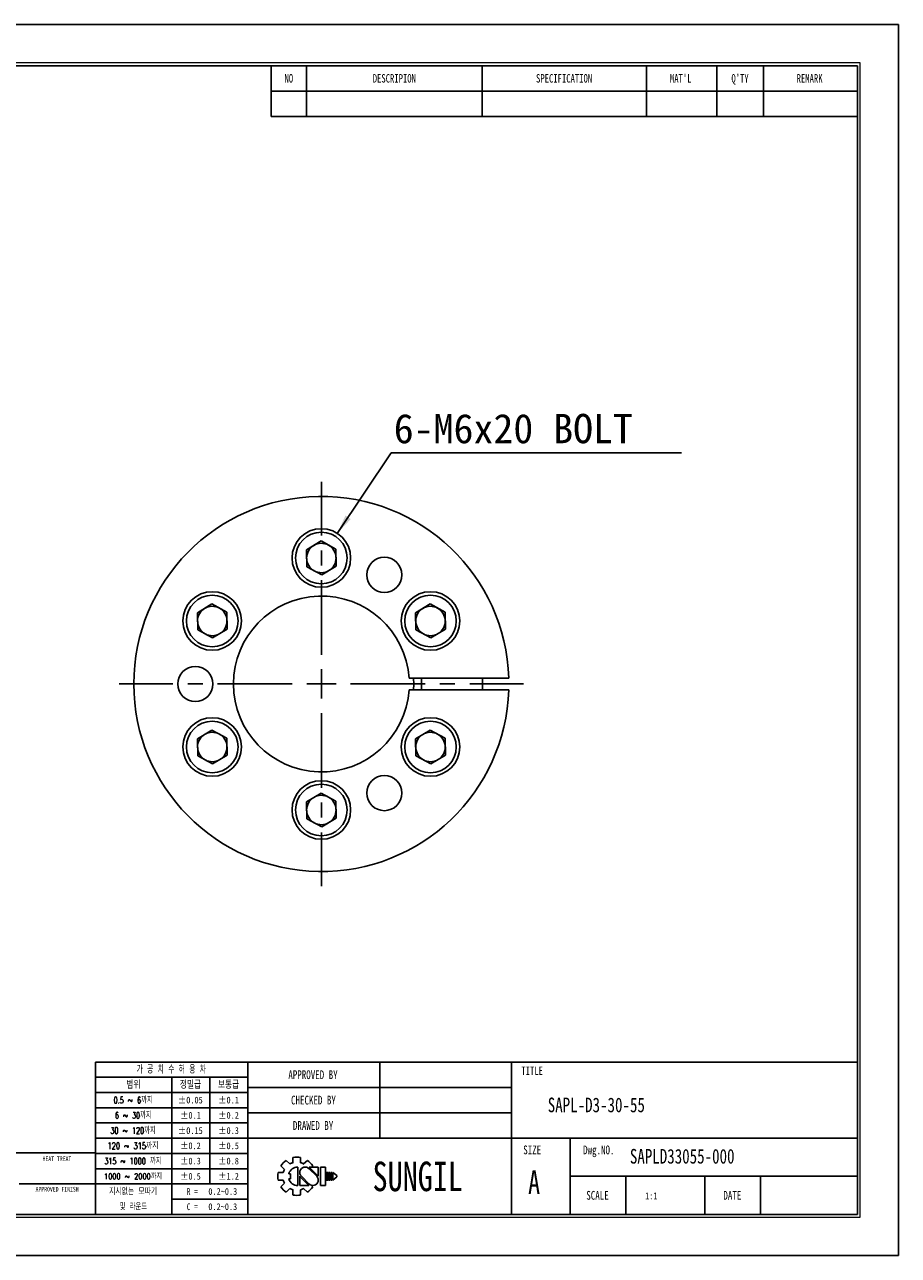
# Model space of a CAD drawing. Header units: millimetres. Extents: x 0 to 297, y 0 to 210.
# Tile 2 of 2: x 148 to 297, y 0 to 210. Entities that reach past the tile are written whole.
import ezdxf
from ezdxf.enums import TextEntityAlignment as Align

# ---------------------------------------------------------------- set-up
doc = ezdxf.new("R2010")
doc.units = ezdxf.units.MM
doc.header["$PDSIZE"] = -1
doc.linetypes.add('CENTERX2', pattern=[20.32, 12.7, -2.54, 2.54, -2.54])
doc.layers.add('문자', color=7, linetype='Continuous')
doc.layers.add('중심선', color=1, linetype='CENTERX2')
doc.layers.add('치수선', color=5, linetype='Continuous', lineweight=15)
doc.styles.add('SLDTEXTSTYLE0', font='TXT', dxfattribs={"width": 0.75})
doc.styles.add('SLDTEXTSTYLE1', font='TXT', dxfattribs={"width": 0.634615, "bigfont": 'bigfont'})
doc.styles.add('SLDTEXTSTYLE2', font='TXT', dxfattribs={"width": 0.75, "bigfont": 'bigfont'})
doc.styles.add('SLDTEXTSTYLE3', font='TXT', dxfattribs={"width": 0.694444, "bigfont": 'bigfont'})
doc.styles.add('SLDTEXTSTYLE4', font='TXT', dxfattribs={"width": 0.6875, "bigfont": 'bigfont'})
doc.styles.add('SLDTEXTSTYLE5', font='TXT', dxfattribs={"width": 0.7, "bigfont": 'bigfont'})
doc.styles.add('SLDTEXTSTYLE6', font='TXT', dxfattribs={"width": 0.692308, "bigfont": 'bigfont'})
doc.styles.add('SLDTEXTSTYLE7', font='TXT', dxfattribs={"width": 0.666667})
doc.dimstyles.new('SLDDIMSTYLE3', dxfattribs={"dimtxt": 0.18, "dimasz": 3.302, "dimexe": 0, "dimexo": 0.0625, "dimgap": 0, "dimtad": 0, "dimtih": 1, "dimtoh": 1, "dimdec": 0, "dimrnd": 1e-09, "dimzin": 0, "dimdsep": 46, "dimtxsty": 'Standard', "dimsah": 1, "dimcen": 0.09, "dimadec": 0, "dimazin": 0, "dimtfac": 3.302, "dimtdec": 0, "dimtofl": 0, "dimtmove": 0, "dimatfit": 3, "dimfxl": 1, "dimfrac": 2, "dimtolj": 1, "dimtzin": 0, "dimarcsym": 0})

# ---------------------------------------------------------------- blocks, each defined once
blk = doc.blocks.new('AAAA')
at = {"color": 250, "true_color": 0x191924}
for p, q in [((-298.87, 124.28), (-595.87, 124.28)), ((-298.87, -85.72), (-298.87, 124.28)), ((-595.87, -85.72), (-298.87, -85.72))]:
    blk.add_line(p, q, dxfattribs=at)
at = {"lineweight": 0}
for p, q in [((-305.37, 117.78), (-585.87, 117.78)), ((-305.37, -79.22), (-305.37, 117.78)), ((-585.87, -79.22), (-305.37, -79.22))]:
    blk.add_line(p, q, dxfattribs=at)
for p, q in [((-305.87, 117.28), (-585.37, 117.28)), ((-405.87, 117.28), (-405.87, 108.62)), ((-399.87, 117.28), (-399.87, 108.62)), ((-369.87, 117.28), (-369.87, 108.62)), ((-341.87, 117.28), (-341.87, 108.62)), ((-329.87, 117.28), (-329.87, 108.62)), ((-321.87, 117.28), (-321.87, 108.62)), ((-305.87, -78.72), (-305.87, 117.28)), ((-405.87, 112.95), (-305.87, 112.95)), ((-405.87, 108.62), (-305.87, 108.62)), ((-305.87, -52.72), (-435.87, -52.72)), ((-435.87, -52.72), (-435.87, -78.72)), ((-409.87, -52.72), (-409.87, -78.72)), ((-387.37, -52.72), (-387.37, -65.72)), ((-364.87, -52.72), (-364.87, -78.72)), ((-409.87, -55.32), (-435.87, -55.32)), ((-422.87, -55.32), (-422.87, -78.72)), ((-416.37, -55.32), (-416.37, -73.52)), ((-409.87, -57.92), (-435.87, -57.92)), ((-364.87, -57.05), (-409.87, -57.05)), ((-409.87, -60.52), (-435.87, -60.52)), ((-364.87, -61.38), (-409.87, -61.38)), ((-409.87, -63.12), (-435.87, -63.12)), ((-409.87, -65.72), (-435.87, -65.72)), ((-305.87, -65.72), (-409.87, -65.72)), ((-354.87, -65.72), (-354.87, -78.72)), ((-435.87, -68.22), (-533.87, -68.22)), ((-409.87, -68.32), (-435.87, -68.32)), ((-402.17, -69.02), (-402.17, -69.9)), ((-400.87, -69.02), (-400.87, -69.9)), ((-409.87, -70.92), (-435.87, -70.92)), ((-404.24, -70.42), (-403.62, -71.04)), ((-403.32, -69.5), (-402.7, -70.12)), ((-401.37, -70.64), (-401.37, -73.79)), ((-400.35, -70.12), (-399.72, -69.5)), ((-398.13, -72.22), (-399.46, -70.88)), ((-397.85, -72.19), (-399.4, -70.64)), ((-399.4, -70.64), (-397.85, -70.64)), ((-399.03, -70.64), (-398.81, -70.42)), ((-397.85, -70.64), (-397.85, -72.22)), ((-397.48, -70.64), (-397.48, -73.79)), ((-397.48, -70.64), (-396.61, -70.64)), ((-396.61, -70.64), (-396.61, -73.79)), ((-404.71, -71.57), (-403.84, -71.57)), ((-404.71, -71.57), (-403.84, -71.57)), ((-404.71, -72.86), (-403.84, -72.86)), ((-404.24, -74.01), (-403.62, -73.39)), ((-402.89, -71.78), (-402.59, -71.78)), ((-402.89, -72.65), (-402.59, -72.65)), ((-402.59, -71.78), (-402.59, -72.65)), ((-401.01, -72.22), (-401.01, -73.79)), ((-401.01, -72.24), (-399.45, -73.79)), ((-400.73, -72.22), (-399.39, -73.55)), ((-396.46, -71.57), (-396.46, -72.86)), ((-396.46, -71.57), (-396.24, -71.57)), ((-396.46, -72.86), (-396.24, -72.86)), ((-396.24, -71.57), (-396.24, -72.86)), ((-396.09, -71.57), (-396.09, -72.86)), ((-396.09, -71.57), (-395.88, -71.57)), ((-396.09, -72.86), (-395.88, -72.86)), ((-395.88, -71.57), (-395.88, -72.86)), ((-395.72, -71.57), (-395.72, -72.86)), ((-395.72, -71.57), (-395.51, -71.57)), ((-395.72, -72.86), (-395.51, -72.86)), ((-395.51, -71.57), (-395.51, -72.86)), ((-395.36, -71.57), (-395.36, -72.86)), ((-395.36, -71.57), (-394.71, -72.11)), ((-394.71, -72.32), (-395.36, -72.86)), ((-394.71, -72.11), (-394.71, -72.22)), ((-394.71, -72.11), (-394.71, -72.32)), ((-394.71, -72.22), (-394.71, -72.32)), ((-305.87, -72.22), (-354.87, -72.22)), ((-345.37, -72.22), (-345.37, -78.72)), ((-331.87, -72.22), (-331.87, -78.72)), ((-322.37, -72.22), (-322.37, -78.72)), ((-448.87, -73.52), (-435.87, -73.52)), ((-409.87, -73.52), (-435.87, -73.52)), ((-403.32, -74.93), (-402.7, -74.31)), ((-402.17, -74.53), (-402.17, -75.41)), ((-401.01, -73.79), (-399.45, -73.79)), ((-400.87, -74.53), (-400.87, -75.41)), ((-400.35, -74.31), (-399.72, -74.93)), ((-399.08, -73.74), (-398.81, -74.01)), ((-397.48, -73.79), (-396.61, -73.79)), ((-409.87, -76.12), (-422.87, -76.12)), ((-585.37, -78.72), (-305.87, -78.72))]:
    blk.add_line(p, q)
for centre, radius, start, end in [((-401.52, -72.22), 3.26, 78.4943, 101.5057), ((-401.52, -72.22), 3.26, 123.4943, 146.5057), ((-401.52, -72.22), 2.4, 150.6872, 164.3128), ((-401.37, -72.22), 1.58, 90, 164.0671), ((-401.52, -72.22), 2.4, 105.6872, 119.3128), ((-400.09, -71.56), 0.919, 43.2202, 225.8282), ((-401.52, -72.22), 2.4, 60.6872, 74.3128), ((-401.52, -72.22), 3.26, 33.4943, 56.5057), ((-401.52, -72.22), 3.26, 168.4943, 191.5057), ((-401.52, -72.22), 2.4, 195.6872, 209.3128), ((-401.37, -72.22), 1.58, 195.9329, 270), ((-398.77, -72.87), 0.919, 223.2202, 45.8282), ((-401.52, -72.22), 3.26, 213.4943, 236.5057), ((-401.52, -72.22), 2.4, 240.6872, 254.3128), ((-401.52, -72.22), 3.26, 258.4943, 281.5057), ((-401.52, -72.22), 2.4, 285.6872, 299.3128), ((-401.52, -72.22), 3.26, 303.4943, 326.5057)]:
    blk.add_arc(centre, radius, start, end)
for p in [(-387.37, -57.05), (-387.37, -61.38)]:
    blk.add_point(p)
at = {"color": 250, "true_color": 0x191924, "width": 0.75}
for tag, height, style, p in [('TITLE', 2.5, 'SLDTEXTSTYLE2', (-358.7, -62.04)), ('도번', 2.5, 'SLDTEXTSTYLE2', (-344.69, -70.81)), ('필렛', 1.15, 'SLDTEXTSTYLE0', (-416.62, -75.73)), ('SCALE', 1.2, 'SLDTEXTSTYLE0', (-342.09, -76.51)), ('DATE', 1.2, 'SLDTEXTSTYLE0', (-318.85, -76.56)), ('모따기', 1.15, 'SLDTEXTSTYLE0', (-416.62, -78.33))]:
    blk.add_attdef(tag, text='', height=height, dxfattribs=dict(at, style=style)).set_placement(p, align=Align.BOTTOM_LEFT)
at = {"layer": '문자', "attachment_point": 2}
for s, insert, char_height, style in [('NO', (-402.88, 115.84), 1.444, 'SLDTEXTSTYLE0'), ('DESCRIPION', (-384.88, 115.84), 1.444, 'SLDTEXTSTYLE0'), ('SPECIFICATION', (-355.91, 115.84), 1.444, 'SLDTEXTSTYLE0'), ("MAT'L", (-336.01, 115.84), 1.444, 'SLDTEXTSTYLE0'), ("Q'TY", (-325.89, 115.84), 1.444, 'SLDTEXTSTYLE0'), ('REMARK', (-314.02, 115.84), 1.444, 'SLDTEXTSTYLE0'), ('가 공 치 수 허 용 차', (-422.94, -53.37), 1.3, 'SLDTEXTSTYLE1'), ('APPROVED BY', (-398.76, -54.14), 1.5, 'SLDTEXTSTYLE0'), ('TITLE', (-361.36, -53.5), 1.444, 'SLDTEXTSTYLE0'), ('범위', (-429.4, -56), 1.25, 'SLDTEXTSTYLE2'), ('정밀급', (-419.66, -56), 1.25, 'SLDTEXTSTYLE2'), ('보통급', (-413.16, -56), 1.25, 'SLDTEXTSTYLE2'), ('0.5 ~ 6까지', (-429.45, -58.67), 1.1, 'SLDTEXTSTYLE3'), ('±0.05', (-419.68, -58.64), 1.15, 'SLDTEXTSTYLE0'), ('±0.1', (-413.16, -58.64), 1.15, 'SLDTEXTSTYLE0'), ('CHECKED BY', (-398.68, -58.47), 1.5, 'SLDTEXTSTYLE0'), ('6 ~ 30까지', (-429.43, -61.27), 1.1, 'SLDTEXTSTYLE4'), ('±0.1', (-419.66, -61.24), 1.15, 'SLDTEXTSTYLE0'), ('±0.2', (-413.16, -61.24), 1.15, 'SLDTEXTSTYLE0'), ('DRAWED BY', (-398.74, -62.8), 1.5, 'SLDTEXTSTYLE0'), ('30 ~ 120까지', (-429.46, -63.87), 1.1, 'SLDTEXTSTYLE5'), ('±0.15', (-419.68, -63.84), 1.15, 'SLDTEXTSTYLE0'), ('±0.3', (-413.16, -63.84), 1.15, 'SLDTEXTSTYLE0'), ('120 ~ 315까지', (-429.47, -66.47), 1.1, 'SLDTEXTSTYLE2'), ('±0.2', (-419.66, -66.44), 1.15, 'SLDTEXTSTYLE0'), ('±0.5', (-413.16, -66.44), 1.15, 'SLDTEXTSTYLE0'), ('SIZE', (-361.35, -66.97), 1.5, 'SLDTEXTSTYLE0'), ('Dwg.NO.', (-349.99, -66.97), 1.5, 'SLDTEXTSTYLE0'), ('HEAT TREAT', (-442.45, -68.82), 0.8, 'SLDTEXTSTYLE0'), ('315 ~ 1000 까지', (-429.48, -69.07), 1.1, 'SLDTEXTSTYLE6'), ('±0.3', (-419.66, -69.04), 1.15, 'SLDTEXTSTYLE0'), ('±0.8', (-413.16, -69.04), 1.15, 'SLDTEXTSTYLE0'), ('SUNGIL', (-380.89, -69.72), 5.032, 'SLDTEXTSTYLE0'), ('A', (-361.03, -71.23), 4, 'SLDTEXTSTYLE0'), ('1000 ~ 2000까지', (-429.47, -71.73), 0.99, 'SLDTEXTSTYLE2'), ('±0.5', (-419.66, -71.64), 1.15, 'SLDTEXTSTYLE0'), ('±1.2', (-413.16, -71.64), 1.15, 'SLDTEXTSTYLE0'), ('APPROVED FINISH', (-442.42, -74.02), 0.8, 'SLDTEXTSTYLE0'), ('지시없는 모따기', (-429.45, -74.27), 1.1, 'SLDTEXTSTYLE2'), ('R =', (-419.36, -74.24), 1.15, 'SLDTEXTSTYLE7'), ('SCALE', (-350.21, -74.72), 1.5, 'SLDTEXTSTYLE0'), ('DATE', (-327.2, -74.72), 1.5, 'SLDTEXTSTYLE0'), ('및 라운드', (-429.41, -76.87), 1.1, 'SLDTEXTSTYLE5'), ('C =', (-419.36, -76.84), 1.15, 'SLDTEXTSTYLE7')]:
    blk.add_mtext(s, dxfattribs=dict(at, insert=insert, char_height=char_height, style=style))
blk = doc.blocks.new('SW_NOTE_0')
at = {"layer": '문자', "color": 0}
blk.add_line((49.53, 0), (0, 0), dxfattribs=at)
at = {"layer": '문자', "color": 0, "insert": (0.44, 6.65), "char_height": 5, "attachment_point": 1}
blk.add_mtext('{\\C3;6-M6x20 BOLT}', dxfattribs=at)
blk = doc.blocks.new('SW_CENTERMARKSYMBOL_0')
at = {"layer": '중심선', "color": 0}
for p, q in [((0, 5), (0, 34.5)), ((0, 0), (0, 2.5)), ((-5, 0), (-34.5, 0)), ((0, 0), (-2.5, 0)), ((0, 0), (0, -2.5)), ((0, 0), (2.5, 0)), ((5, 0), (34.5, 0)), ((0, -5), (0, -34.5))]:
    blk.add_line(p, q, dxfattribs=at)

msp = doc.modelspace()

# ---------------------------------------------------------------- linework, layer by layer
for p, q in [((198.518, 121.954), (196.036, 120.458)), ((198.518, 121.954), (201.055, 120.552)), ((196.09, 117.56), (196.036, 120.458)), ((201.055, 120.552), (201.109, 117.654)), ((198.627, 116.158), (201.109, 117.654)), ((196.09, 117.56), (198.627, 116.158)), ((177.416, 109.708), (179.898, 111.204)), ((177.416, 109.708), (177.47, 106.81)), ((179.898, 111.204), (182.435, 109.802)), ((182.489, 106.904), (182.435, 109.802)), ((214.655, 109.708), (217.137, 111.204)), ((214.655, 109.708), (214.709, 106.81)), ((219.674, 109.802), (217.137, 111.204)), ((219.674, 109.802), (219.728, 106.904)), ((180.007, 105.408), (177.47, 106.81)), ((180.007, 105.408), (182.489, 106.904)), ((214.709, 106.81), (217.246, 105.408)), ((219.728, 106.904), (217.246, 105.408)), ((213.539, 98.556), (230.557, 98.556)), ((230.557, 96.556), (213.539, 96.556)), ((177.416, 88.208), (179.898, 89.704)), ((177.47, 85.31), (177.416, 88.208)), ((182.435, 88.302), (179.898, 89.704)), ((182.489, 85.404), (182.435, 88.302)), ((217.137, 89.704), (214.655, 88.208)), ((214.655, 88.208), (214.709, 85.31)), ((217.137, 89.704), (219.674, 88.302)), ((219.728, 85.404), (219.674, 88.302)), ((177.47, 85.31), (180.007, 83.908)), ((182.489, 85.404), (180.007, 83.908)), ((217.246, 83.908), (214.709, 85.31)), ((219.728, 85.404), (217.246, 83.908)), ((198.518, 78.954), (196.036, 77.458)), ((201.055, 77.552), (198.518, 78.954)), ((196.09, 74.56), (196.036, 77.458)), ((201.055, 77.552), (201.109, 74.654)), ((198.627, 73.158), (196.09, 74.56)), ((198.627, 73.158), (201.109, 74.654))]:
    msp.add_line(p, q)
at = {"flags": 128}
for points in [[(214.31, 96.556), (214.342, 97.522), (214.31, 98.556)], [(226.054, 96.556), (226.072, 97.407), (226.054, 98.556)]]:
    msp.add_lwpolyline(points, dxfattribs=at)
for centre, radius in [((198.572, 119.056), 5), ((198.572, 119.056), 4.4), ((209.322, 116.176), 3), ((179.953, 108.306), 5), ((179.953, 108.306), 4.4), ((217.192, 108.306), 5), ((217.192, 108.306), 4.4), ((177.072, 97.556), 3), ((179.953, 86.806), 5), ((179.953, 86.806), 4.4), ((217.192, 86.806), 5), ((217.192, 86.806), 4.4), ((209.322, 78.937), 3), ((198.572, 76.056), 5), ((198.572, 76.056), 4.4)]:
    msp.add_circle(centre, radius)
for centre, radius, start, end in [((198.572, 97.556), 32, 1.79078, 358.20922), ((198.572, 119.056), 2.51, 121.07335, 181.07335), ((198.572, 119.056), 2.51, 61.07335, 121.07335), ((198.572, 119.056), 2.51, 1.07335, 61.07335), ((198.572, 119.056), 2.51, 181.07335, 241.07335), ((198.572, 119.056), 2.51, 301.07335, 1.07335), ((198.572, 119.056), 2.51, 241.07335, 301.07335), ((198.572, 97.556), 15, 3.82255, 356.17745), ((179.953, 108.306), 2.51, 121.07335, 181.07335), ((179.953, 108.306), 2.51, 61.07335, 121.07335), ((179.953, 108.306), 2.51, 1.07335, 61.07335), ((217.192, 108.306), 2.51, 121.07335, 181.07335), ((217.192, 108.306), 2.51, 61.07335, 121.07335), ((217.192, 108.306), 2.51, 1.07335, 61.07335), ((179.953, 108.306), 2.51, 181.07335, 241.07335), ((179.953, 108.306), 2.51, 301.07335, 1.07335), ((217.192, 108.306), 2.51, 181.07335, 241.07335), ((217.192, 108.306), 2.51, 301.07335, 1.07335), ((179.953, 108.306), 2.51, 241.07335, 301.07335), ((217.192, 108.306), 2.51, 241.07335, 301.07335), ((198.572, 97.556), 17.099, 356.64736, 3.35264), ((179.953, 86.806), 2.51, 121.07335, 181.07335), ((179.953, 86.806), 2.51, 61.07335, 121.07335), ((179.953, 86.806), 2.51, 1.07335, 61.07335), ((217.192, 86.806), 2.51, 121.07335, 181.07335), ((217.192, 86.806), 2.51, 61.07335, 121.07335), ((217.192, 86.806), 2.51, 1.07335, 61.07335), ((179.953, 86.806), 2.51, 181.07335, 241.07335), ((179.953, 86.806), 2.51, 301.07335, 1.07335), ((217.192, 86.806), 2.51, 181.07335, 241.07335), ((217.192, 86.806), 2.51, 301.07335, 1.07335), ((179.953, 86.806), 2.51, 241.07335, 301.07335), ((217.192, 86.806), 2.51, 241.07335, 301.07335), ((198.572, 76.056), 2.51, 121.07335, 181.07335), ((198.572, 76.056), 2.51, 61.07335, 121.07335), ((198.572, 76.056), 2.51, 1.07335, 61.07335), ((198.572, 76.056), 2.51, 181.07335, 241.07335), ((198.572, 76.056), 2.51, 301.07335, 1.07335), ((198.572, 76.056), 2.51, 241.07335, 301.07335)]:
    msp.add_arc(centre, radius, start, end)

# ---------------------------------------------------------------- block references
at = {"color": 7, "linetype": 'Continuous'}
ref = msp.add_blockref('AAAA', (595.902, 85.776), dxfattribs=at)
ref.add_attrib('모따기', '0.2~0.3', dxfattribs={"layer": '문자', "height": 1.15, "style": 'SLDTEXTSTYLE0', "width": 0.75}).set_placement((179.283, 7.449), align=Align.BOTTOM_LEFT)
ref.add_attrib('필렛', '0.2~0.3', dxfattribs={"layer": '문자', "height": 1.15, "style": 'SLDTEXTSTYLE0', "width": 0.75}).set_placement((179.283, 10.049), align=Align.BOTTOM_LEFT)
ref.add_attrib('TITLE', 'SAPL-D3-30-55', dxfattribs={"layer": '문자', "height": 2.5, "style": 'SLDTEXTSTYLE0', "width": 0.75}).set_placement((237.199, 23.734), align=Align.BOTTOM_LEFT)
ref.add_attrib('도번', 'SAPLD33055-000', dxfattribs={"layer": '문자', "height": 2.5, "style": 'SLDTEXTSTYLE0', "width": 0.75}).set_placement((251.214, 14.971), align=Align.BOTTOM_LEFT)
ref.add_attrib('SCALE', '1:1', dxfattribs={"layer": '문자', "height": 1.2, "style": 'SLDTEXTSTYLE0', "width": 0.75}).set_placement((253.814, 9.262), align=Align.BOTTOM_LEFT)
at = {"layer": '중심선'}
msp.add_blockref('SW_CENTERMARKSYMBOL_0', (198.572, 97.556), dxfattribs=at)
at = {"layer": '치수선'}
msp.add_blockref('SW_NOTE_0', (210.481, 136.985), dxfattribs=at)

# ---------------------------------------------------------------- leaders
msp.add_leader([(201.296, 123.249), (210.481, 136.985)], dimstyle='SLDDIMSTYLE3', dxfattribs=at)

doc.saveas('drawing.dxf')
